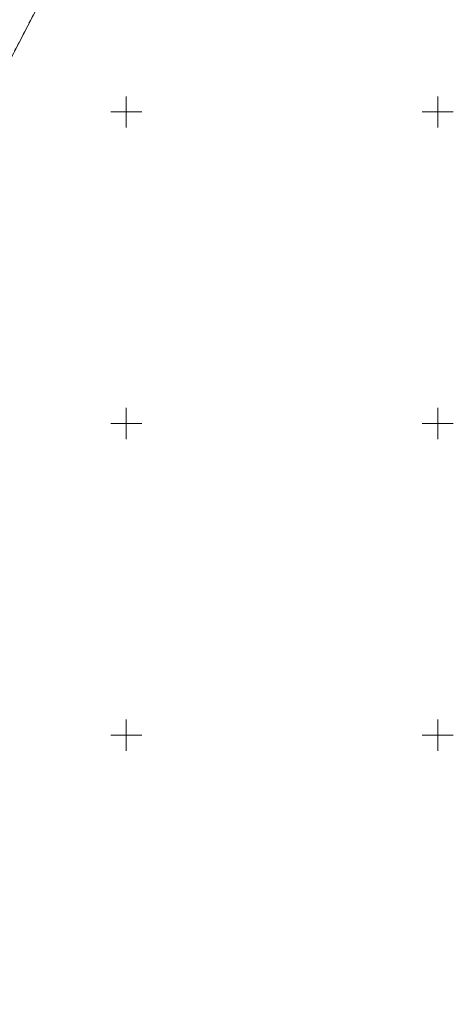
# Model space of a CAD drawing. Extents: x 6456700 to 6518119, y 5963420 to 5980059.
# Tile 66 of 256: x 6512102 to 6512171, y 5964206 to 5964364. Entities that reach past the tile are written whole.
import ezdxf

# ---------------------------------------------------------------- set-up
doc = ezdxf.new("R2010")
doc.units = 0
doc.header["$MEASUREMENT"] = 0
doc.linetypes.add('L_0_03', pattern=[1, 0.5, -0.5])
doc.layers.get('0').update_dxf_attribs({"color": 2, "linetype": 'CONTINUOUS', "lineweight": 5})
for name, color, linetype, lineweight in [('218_kontur_uzytku_gruntowego', 96, 'L_0_03', 18), ('219_dzialka_ewidencyjna', 7, 'CONTINUOUS', 18), ('9mm Kreska ciągła', 252, 'CONTINUOUS', 9), ('siatka_krzyrzy', 7, 'CONTINUOUS', 18)]:
    doc.layers.add(name, color=color, linetype=linetype, lineweight=lineweight)

# ---------------------------------------------------------------- blocks, each defined once
blk = doc.blocks.new('mdcp_nowa')
at = {"layer": '218_kontur_uzytku_gruntowego', "lineweight": 18, "flags": 128}
blk.add_lwpolyline([(6494821.46, 5980789.38), (6494842.44, 5980829.73)], dxfattribs=at)
at = {"layer": '219_dzialka_ewidencyjna', "color": 3, "linetype": 'Continuous', "lineweight": 18, "flags": 128}
blk.add_lwpolyline([(6494842.44, 5980829.73), (6494821.46, 5980789.38)], dxfattribs=at)
at = {"layer": 'siatka_krzyrzy', "linetype": 'Continuous', "lineweight": 18, "flags": 128}
for points in [[(6494850, 5980797.5), (6494850, 5980802.5)], [(6494900, 5980797.5), (6494900, 5980802.5)], [(6494847.5, 5980800), (6494852.5, 5980800)], [(6494897.5, 5980800), (6494902.5, 5980800)], [(6494850, 5980747.5), (6494850, 5980752.5)], [(6494900, 5980747.5), (6494900, 5980752.5)], [(6494847.5, 5980750), (6494852.5, 5980750)], [(6494897.5, 5980750), (6494902.5, 5980750)], [(6494850, 5980697.5), (6494850, 5980702.5)], [(6494900, 5980697.5), (6494900, 5980702.5)], [(6494847.5, 5980700), (6494852.5, 5980700)], [(6494897.5, 5980700), (6494902.5, 5980700)]]:
    blk.add_lwpolyline(points, dxfattribs=at)

msp = doc.modelspace()

# ---------------------------------------------------------------- block references
at = {"linetype": 'ByBlock'}
msp.add_blockref('mdcp_nowa', (17268.786, -16450.998), dxfattribs=at)

# ---------------------------------------------------------------- next in the draw order: hatches: boundary and pattern name
at = {"layer": '9mm Kreska ciągła'}
h = msp.add_hatch(dxfattribs=at)
h.set_pattern_fill('ANSI37', color=256, scale=4)
h.set_pattern_definition([(45, (6511919.29713, 5964205.80313), (-0.3535534, 0.3535534), []), (135, (6511919.29713, 5964205.80313), (-0.3535534, -0.3535534), [])])
edge = h.paths.add_edge_path()
edge.add_arc((6512161.116, 5964484.823), 3, 319.19731, 391.43138, ccw=False)
edge.add_arc((6512302.768, 5964368.68), 180.179, 140.67516, 150.2278)
edge.add_line((6512146.371, 5964458.149), (6512072.706, 5964329.641))
edge.add_arc((6511998.482, 5964375.659), 87.332, 292.18388, 328.20144, ccw=False)
edge.add_line((6512031.457, 5964294.792), (6512001.751, 5964283.857))
edge.add_arc((6512036.294, 5964190.013), 100, 110.20793, 142.70539)
edge.add_line((6511956.741, 5964250.604), (6511951.132, 5964243.24))
edge.add_line((6511951.132, 5964243.24), (6511943.519, 5964233.244))
edge.add_line((6511943.519, 5964233.244), (6511923.471, 5964207.866))
edge.add_arc((6511919.53, 5964210.598), 4.795, 267.2117, 325.26625, ccw=False)
edge.add_line((6511919.297, 5964205.809), (6511941.938, 5964234.47))
edge.add_line((6511941.938, 5964234.47), (6511949.542, 5964244.453))
edge.add_line((6511949.542, 5964244.453), (6511955.15, 5964251.816))
edge.add_arc((6512036.294, 5964190.013), 102, 470.20793, 502.70539, ccw=False)
edge.add_line((6512001.06, 5964285.734), (6512030.734, 5964296.657))
edge.add_arc((6511998.482, 5964375.659), 85.332, -67.79309, -31.82159)
edge.add_line((6512070.989, 5964330.666), (6512144.636, 5964459.143))
edge.add_arc((6512306.004, 5964366.643), 186, 499.92494, 510.17738, ccw=False)

doc.saveas('drawing.dxf')
